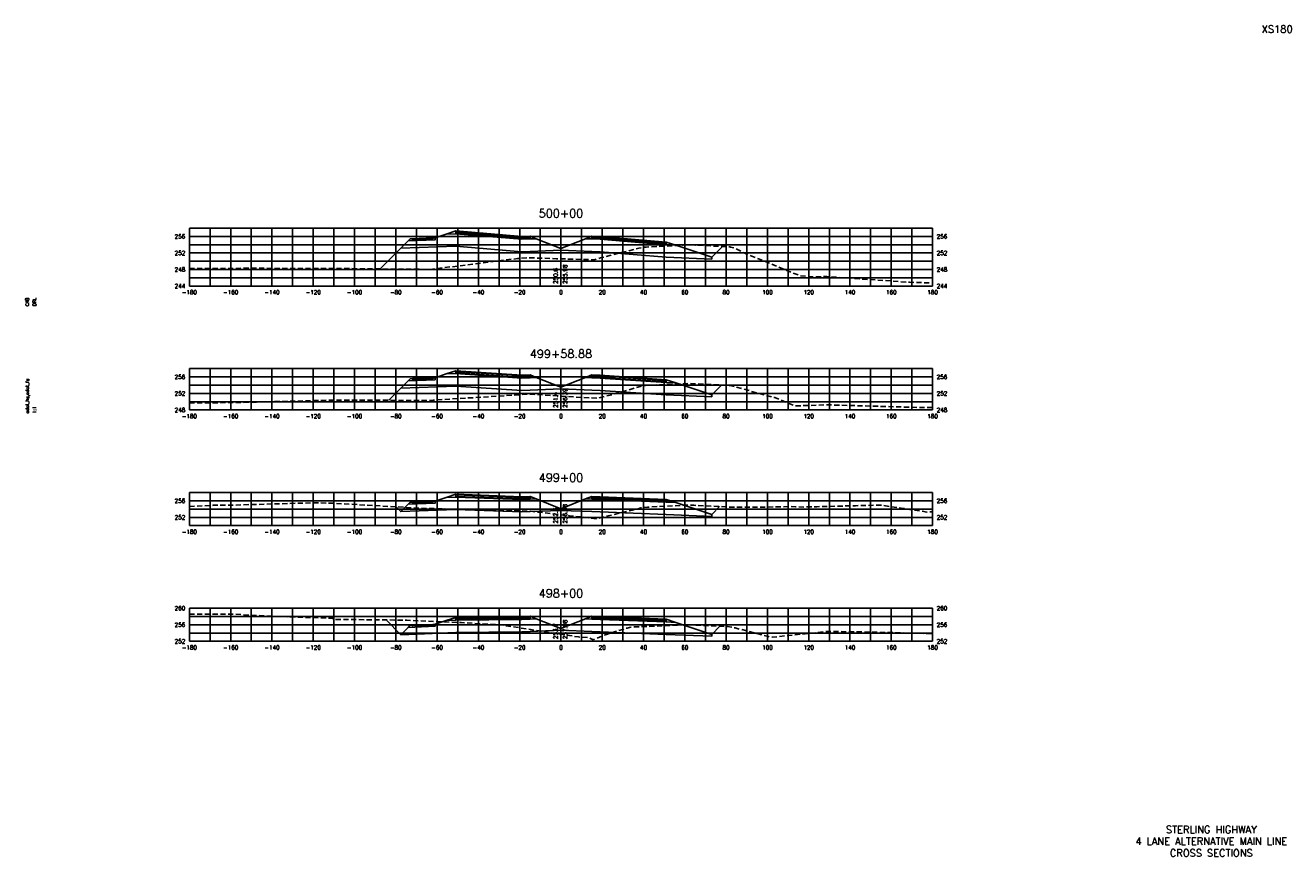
# Model space of a CAD drawing. Extents: x 37 to 9410, y 16 to 8218.
# Tile 72 of 110: x 8067 to 8680, y 1576 to 1978. Entities that reach past the tile are written whole.
import ezdxf
from ezdxf.enums import TextEntityAlignment as Align

# ---------------------------------------------------------------- set-up
doc = ezdxf.new("R2010")
doc.units = 0
doc.header["$LTSCALE"] = 20
doc.header["$MEASUREMENT"] = 0
doc.linetypes.add('HIDDEN_050%', pattern=[0.1875, 0.125, -0.0625])
for name, color, linetype in [('S-AT-TXT175', 6, 'Continuous'), ('S-AT-TXT80', 1, 'Continuous'), ('XDATUM', 3, 'Continuous'), ('XEG', 1, 'HIDDEN_050%'), ('XFG', 2, 'Continuous'), ('XGRID', 251, 'Continuous'), ('XGRIDT', 2, 'Continuous'), ('XREF-BORDER', 7, 'Continuous')]:
    doc.layers.add(name, color=color, linetype=linetype)
doc.styles.add('L100', font='simplex.shx', dxfattribs={"height": 2})
doc.styles.add('L175', font='ROMANSM.shx', dxfattribs={"height": 3.5})
doc.styles.add('L80', font='ROMANSM.shx', dxfattribs={"height": 1.6})

# ---------------------------------------------------------------- blocks, each defined once
blk = doc.blocks.new('03025_00_att1')
at = {"layer": 'S-AT-TXT175', "style": 'L175'}
for tag, p in [('NUM', (32.402, 20.822)), ('LINE1', (30.64, 1.444)), ('LINE2', (30.64, 1.161)), ('LINE3', (30.64, 0.877))]:
    blk.add_attdef(tag, text='', height=0.175, dxfattribs=at).set_placement(p, align=Align.CENTER)
at = {"layer": 'S-AT-TXT80', "style": 'L80'}
for tag, p in [('DESIGNED', (2.094, 14.201)), ('CHECKED', (2.265, 14.201)), ('DRAFTED', (2.436, 14.201)), ('PSCALE', (2.265, 11.605)), ('PCTB', (2.094, 11.605)), ('PVIEW', (2.436, 11.605))]:
    blk.add_attdef(tag, p, '', height=0.08, rotation=90, dxfattribs=at)

msp = doc.modelspace()

# ---------------------------------------------------------------- linework, layer by layer
at = {"layer": 'XDATUM', "flags": 128}
for points in [[(8238.49, 1860.28), (8248.46, 1870.25), (8275.05, 1871.31), (8307.05, 1868.62), (8311.05, 1868.78), (8326.05, 1869.38), (8341.05, 1868.78), (8345.05, 1868.62), (8377.05, 1865.94), (8399.05, 1865.06), (8399.05, 1865.94), (8404.26, 1871.15)], [(8242.59, 1796.66), (8248.46, 1802.53), (8275.05, 1803.59), (8307.05, 1801.45), (8311.05, 1801.61), (8326.05, 1802.21), (8341.05, 1801.61), (8345.05, 1801.45), (8377.05, 1799.3), (8399.05, 1798.42), (8399.05, 1799.31), (8403.77, 1804.03)], [(8246.15, 1745.08), (8248.46, 1742.77), (8275.05, 1743.83), (8307.05, 1742.62), (8311.05, 1742.78), (8326.05, 1743.38), (8341.05, 1742.78), (8345.05, 1742.62), (8377.05, 1741.34), (8399.05, 1740.46), (8399.05, 1741.35), (8402.92, 1745.22)], [(8241.31, 1690.33), (8248.46, 1683.17), (8275.05, 1684.24), (8307.05, 1684.62), (8311.05, 1684.78), (8326.05, 1685.38), (8341.05, 1684.78), (8345.05, 1684.62), (8377.05, 1683.34), (8399.05, 1682.46), (8399.05, 1683.35), (8402.98, 1687.28)]]:
    msp.add_lwpolyline(points, dxfattribs=at)
at = {"layer": 'XEG', "flags": 128}
for points in [[(8146.05, 1860.45), (8162.58, 1860.47), (8166.74, 1860.49), (8170.99, 1860.6), (8214.74, 1860.48), (8219.54, 1860.47), (8262.75, 1860.03), (8305, 1865.3), (8310.76, 1865.66), (8323.96, 1865.21), (8326.05, 1865.15), (8342.03, 1864.7), (8345.21, 1865.64), (8363.71, 1870.32), (8366.66, 1870.81), (8367.25, 1870.84), (8385.31, 1871.78), (8388.34, 1871.97), (8391.07, 1871.83), (8407.82, 1870.97), (8408.17, 1870.87), (8410.33, 1870.29), (8414.21, 1868.27), (8425.48, 1863.66), (8441.94, 1856.92), (8448.01, 1856.42), (8454.78, 1856.57), (8494.89, 1853.8), (8502.78, 1853.59), (8506.05, 1853.65)], [(8146.05, 1795.46), (8167.04, 1795.55), (8213.82, 1796.71), (8215.04, 1796.71), (8261.97, 1796.62), (8263.05, 1796.61), (8264.12, 1796.74), (8311.05, 1799.65), (8311.91, 1799.62), (8326.05, 1798.73), (8343.69, 1797.61), (8349.89, 1799.18), (8364.47, 1803.34), (8367.01, 1803.81), (8368.05, 1803.98), (8382.06, 1804.48), (8388.28, 1804.8), (8394.08, 1804.51), (8407.89, 1803.83), (8409.37, 1803.46), (8410.15, 1803.25), (8429.6, 1797.95), (8439.38, 1793.94), (8454.89, 1794.49), (8455.06, 1794.49), (8455.56, 1794.45), (8503.07, 1793.1), (8506.05, 1793.16)], [(8146.05, 1745.26), (8157.74, 1745.82), (8167.22, 1745.92), (8205.6, 1747.04), (8215.22, 1746.85), (8253.46, 1744.66), (8263.23, 1744.24), (8301.32, 1743.3), (8311.23, 1742.96), (8326.05, 1741.26), (8330.07, 1740.8), (8343.09, 1739.36), (8359.82, 1743.32), (8363.49, 1744.19), (8364.75, 1744.55), (8364.98, 1744.6), (8368.04, 1744.96), (8386.59, 1745.89), (8387.96, 1745.94), (8390.35, 1745.83), (8407.4, 1745), (8411.16, 1744.99), (8424.23, 1744.97), (8433.9, 1745.12), (8436.72, 1745.36), (8436.86, 1745.34), (8437.17, 1745.29), (8439.71, 1745.09), (8443.8, 1744.98), (8450.04, 1745.15), (8468.75, 1745.64), (8479.62, 1745.92), (8480.81, 1745.91), (8490.87, 1744.45), (8503.24, 1742.58), (8506.05, 1742.62)], [(8146.05, 1693.15), (8167.52, 1693.13), (8181.06, 1692.36), (8187.6, 1692.03), (8215.52, 1691.17), (8215.76, 1690.62), (8233.29, 1690.42), (8233.67, 1690.41), (8251.39, 1690.21), (8277.77, 1689.03), (8296.71, 1687.95), (8326.05, 1683.41), (8334.62, 1682.08), (8339.27, 1681.83), (8341.7, 1680.75), (8348.1, 1683.34), (8358.05, 1686.42), (8359.28, 1686.61), (8359.97, 1686.9), (8367.48, 1687.19), (8367.75, 1687.12), (8384.7, 1687.98), (8386.99, 1688.06), (8388.79, 1687.96), (8406.75, 1687.1), (8410.04, 1686.54), (8410.45, 1686.45), (8426.41, 1682.32), (8428.29, 1681.91), (8435.24, 1682.72), (8455.54, 1684.78), (8469.96, 1684.56), (8503.55, 1683.78), (8506.05, 1683.82)]]:
    msp.add_lwpolyline(points, dxfattribs=at)
at = {"layer": 'XFG', "flags": 128}
for points in [[(8326.05, 1870.12), (8314.1, 1874.91), (8311.05, 1874.78), (8307.05, 1874.62), (8275.05, 1877.31), (8270.48, 1877.13), (8265.05, 1875.32), (8265.05, 1874.32), (8252.01, 1873.8), (8248.46, 1870.25), (8275.05, 1871.31), (8307.05, 1868.62), (8311.05, 1868.78), (8326.05, 1869.38), (8326.05, 1870.12)], [(8311.05, 1875.12), (8307.05, 1874.96), (8275.05, 1877.65), (8275.05, 1878.65), (8270.48, 1877.13), (8275.05, 1877.31), (8307.05, 1874.62), (8311.05, 1874.78), (8314.1, 1874.91), (8311.05, 1876.12), (8311.05, 1875.12)], [(8311.05, 1876.12), (8307.05, 1875.96), (8275.05, 1878.65), (8275.05, 1878.31), (8307.05, 1875.62), (8311.05, 1875.78), (8311.05, 1876.12)], [(8311.05, 1875.78), (8307.05, 1875.62), (8275.05, 1878.31), (8275.05, 1877.65), (8307.05, 1874.96), (8311.05, 1875.12), (8311.05, 1875.78)], [(8341.05, 1876.12), (8338, 1874.91), (8341.05, 1874.78), (8345.05, 1874.62), (8377.05, 1871.94), (8381.62, 1871.75), (8377.05, 1873.28), (8377.05, 1872.28), (8345.05, 1874.96), (8341.05, 1875.12), (8341.05, 1876.12)], [(8341.05, 1876.12), (8341.05, 1875.78), (8345.05, 1875.62), (8377.05, 1872.94), (8377.05, 1873.28), (8345.05, 1875.96), (8341.05, 1876.12)], [(8341.05, 1875.78), (8341.05, 1875.12), (8345.05, 1874.96), (8377.05, 1872.28), (8377.05, 1872.94), (8345.05, 1875.62), (8341.05, 1875.78)], [(8248.46, 1870.25), (8248.46, 1870.25), (8238.49, 1860.28)], [(8265.05, 1875.32), (8264.05, 1875.28), (8264.05, 1874.94), (8254.05, 1874.54), (8254.05, 1874.88), (8253.05, 1874.84), (8252.01, 1873.8), (8265.05, 1874.32), (8265.05, 1875.32)], [(8264.05, 1875.28), (8254.05, 1874.88), (8254.05, 1874.54), (8264.05, 1874.94), (8264.05, 1875.28)], [(8326.05, 1870.12), (8338, 1874.91), (8341.05, 1874.78), (8345.05, 1874.62), (8377.05, 1871.94), (8381.62, 1871.75), (8399.05, 1865.94), (8399.05, 1865.06), (8377.05, 1865.94), (8345.05, 1868.62), (8341.05, 1868.78), (8326.05, 1869.38)], [(8399.05, 1865.94), (8399.05, 1865.94), (8404.26, 1871.15)], [(8326.05, 1802.95), (8314.1, 1807.73), (8311.05, 1807.61), (8307.05, 1807.45), (8275.05, 1809.59), (8270.48, 1809.41), (8265.05, 1807.6), (8265.05, 1806.6), (8252.01, 1806.08), (8248.46, 1802.53), (8275.05, 1803.59), (8307.05, 1801.45), (8311.05, 1801.61), (8326.05, 1802.21), (8326.05, 1802.95)], [(8311.05, 1807.95), (8307.05, 1807.79), (8275.05, 1809.93), (8275.05, 1810.93), (8270.48, 1809.41), (8275.05, 1809.59), (8307.05, 1807.45), (8311.05, 1807.61), (8314.1, 1807.73), (8311.05, 1808.95), (8311.05, 1807.95)], [(8311.05, 1808.95), (8307.05, 1808.79), (8275.05, 1810.93), (8275.05, 1810.59), (8307.05, 1808.45), (8311.05, 1808.61), (8311.05, 1808.95)], [(8311.05, 1808.61), (8307.05, 1808.45), (8275.05, 1810.59), (8275.05, 1809.93), (8307.05, 1807.79), (8311.05, 1807.95), (8311.05, 1808.61)], [(8341.05, 1808.95), (8338, 1807.73), (8341.05, 1807.61), (8345.05, 1807.45), (8377.05, 1805.3), (8381.62, 1805.12), (8377.05, 1806.64), (8377.05, 1805.64), (8345.05, 1807.79), (8341.05, 1807.95), (8341.05, 1808.95)], [(8341.05, 1808.95), (8341.05, 1808.61), (8345.05, 1808.45), (8377.05, 1806.3), (8377.05, 1806.64), (8345.05, 1808.79), (8341.05, 1808.95)], [(8341.05, 1808.61), (8341.05, 1807.95), (8345.05, 1807.79), (8377.05, 1805.64), (8377.05, 1806.3), (8345.05, 1808.45), (8341.05, 1808.61)], [(8248.46, 1802.53), (8248.46, 1802.53), (8242.59, 1796.66)], [(8265.05, 1807.6), (8264.05, 1807.56), (8264.05, 1807.22), (8254.05, 1806.82), (8254.05, 1807.16), (8253.05, 1807.12), (8252.01, 1806.08), (8265.05, 1806.6), (8265.05, 1807.6)], [(8264.05, 1807.56), (8254.05, 1807.16), (8254.05, 1806.82), (8264.05, 1807.22), (8264.05, 1807.56)], [(8326.05, 1802.95), (8338, 1807.73), (8341.05, 1807.61), (8345.05, 1807.45), (8377.05, 1805.3), (8381.62, 1805.12), (8399.05, 1799.31), (8399.05, 1798.42), (8377.05, 1799.3), (8345.05, 1801.45), (8341.05, 1801.61), (8326.05, 1802.21)], [(8399.05, 1799.31), (8399.05, 1799.31), (8403.77, 1804.03)], [(8326.05, 1744.12), (8314.1, 1748.91), (8311.05, 1748.78), (8307.05, 1748.62), (8275.05, 1749.83), (8270.48, 1749.65), (8265.05, 1747.84), (8265.05, 1746.84), (8252.01, 1746.32), (8248.46, 1742.77), (8275.05, 1743.83), (8307.05, 1742.62), (8311.05, 1742.78), (8326.05, 1743.38), (8326.05, 1744.12)], [(8265.05, 1747.84), (8264.05, 1747.8), (8264.05, 1747.46), (8254.05, 1747.06), (8254.05, 1747.4), (8253.05, 1747.36), (8252.01, 1746.32), (8265.05, 1746.84), (8265.05, 1747.84)], [(8264.05, 1747.8), (8254.05, 1747.4), (8254.05, 1747.06), (8264.05, 1747.46), (8264.05, 1747.8)], [(8311.05, 1749.12), (8307.05, 1748.96), (8275.05, 1750.17), (8275.05, 1751.17), (8270.48, 1749.65), (8275.05, 1749.83), (8307.05, 1748.62), (8311.05, 1748.78), (8314.1, 1748.91), (8311.05, 1750.12), (8311.05, 1749.12)], [(8311.05, 1750.12), (8307.05, 1749.96), (8275.05, 1751.17), (8275.05, 1750.83), (8307.05, 1749.62), (8311.05, 1749.78), (8311.05, 1750.12)], [(8311.05, 1749.78), (8307.05, 1749.62), (8275.05, 1750.83), (8275.05, 1750.17), (8307.05, 1748.96), (8311.05, 1749.12), (8311.05, 1749.78)], [(8326.05, 1744.12), (8338, 1748.91), (8341.05, 1748.78), (8345.05, 1748.62), (8377.05, 1747.34), (8381.62, 1747.16), (8399.05, 1741.35), (8399.05, 1740.46), (8377.05, 1741.34), (8345.05, 1742.62), (8341.05, 1742.78), (8326.05, 1743.38)], [(8341.05, 1750.12), (8338, 1748.91), (8341.05, 1748.78), (8345.05, 1748.62), (8377.05, 1747.34), (8381.62, 1747.16), (8377.05, 1748.68), (8377.05, 1747.68), (8345.05, 1748.96), (8341.05, 1749.12), (8341.05, 1750.12)], [(8341.05, 1750.12), (8341.05, 1749.78), (8345.05, 1749.62), (8377.05, 1748.34), (8377.05, 1748.68), (8345.05, 1749.96), (8341.05, 1750.12)], [(8341.05, 1749.78), (8341.05, 1749.12), (8345.05, 1748.96), (8377.05, 1747.68), (8377.05, 1748.34), (8345.05, 1749.62), (8341.05, 1749.78)], [(8248.46, 1742.77), (8248.46, 1742.77), (8246.15, 1745.08)], [(8399.05, 1741.35), (8399.05, 1741.35), (8402.92, 1745.22)], [(8311.05, 1691.12), (8307.05, 1690.96), (8275.05, 1690.58), (8275.05, 1691.58), (8270.48, 1690.06), (8275.05, 1690.24), (8307.05, 1690.62), (8311.05, 1690.78), (8314.1, 1690.91), (8311.05, 1692.12), (8311.05, 1691.12)], [(8311.05, 1692.12), (8307.05, 1691.96), (8275.05, 1691.58), (8275.05, 1691.24), (8307.05, 1691.62), (8311.05, 1691.78), (8311.05, 1692.12)], [(8311.05, 1691.78), (8307.05, 1691.62), (8275.05, 1691.24), (8275.05, 1690.58), (8307.05, 1690.96), (8311.05, 1691.12), (8311.05, 1691.78)], [(8341.05, 1692.12), (8338, 1690.91), (8341.05, 1690.78), (8345.05, 1690.62), (8377.05, 1689.34), (8381.62, 1689.16), (8377.05, 1690.68), (8377.05, 1689.68), (8345.05, 1690.96), (8341.05, 1691.12), (8341.05, 1692.12)], [(8341.05, 1692.12), (8341.05, 1691.78), (8345.05, 1691.62), (8377.05, 1690.34), (8377.05, 1690.68), (8345.05, 1691.96), (8341.05, 1692.12)], [(8341.05, 1691.78), (8341.05, 1691.12), (8345.05, 1690.96), (8377.05, 1689.68), (8377.05, 1690.34), (8345.05, 1691.62), (8341.05, 1691.78)], [(8248.46, 1683.17), (8248.46, 1683.17), (8241.31, 1690.33)], [(8326.05, 1686.12), (8314.1, 1690.91), (8311.05, 1690.78), (8307.05, 1690.62), (8275.05, 1690.24), (8270.48, 1690.06), (8265.05, 1688.24), (8265.05, 1687.24), (8252.01, 1686.72), (8248.46, 1683.17), (8275.05, 1684.24), (8307.05, 1684.62), (8311.05, 1684.78), (8326.05, 1685.38), (8326.05, 1686.12)], [(8265.05, 1688.24), (8264.05, 1688.2), (8264.05, 1687.86), (8254.05, 1687.46), (8254.05, 1687.8), (8253.05, 1687.76), (8252.01, 1686.72), (8265.05, 1687.24), (8265.05, 1688.24)], [(8264.05, 1688.2), (8254.05, 1687.8), (8254.05, 1687.46), (8264.05, 1687.86), (8264.05, 1688.2)], [(8326.05, 1686.12), (8338, 1690.91), (8341.05, 1690.78), (8345.05, 1690.62), (8377.05, 1689.34), (8381.62, 1689.16), (8399.05, 1683.35), (8399.05, 1682.46), (8377.05, 1683.34), (8345.05, 1684.62), (8341.05, 1684.78), (8326.05, 1685.38)], [(8399.05, 1683.35), (8399.05, 1683.35), (8402.98, 1687.28)]]:
    msp.add_lwpolyline(points, dxfattribs=at)
at = {"layer": 'XGRID'}
for p, q in [((8146.05, 1852), (8146.05, 1880)), ((8146.05, 1880), (8506.05, 1880)), ((8146.05, 1876), (8506.05, 1876)), ((8156.05, 1852), (8156.05, 1880)), ((8166.05, 1852), (8166.05, 1880)), ((8176.05, 1852), (8176.05, 1880)), ((8186.05, 1852), (8186.05, 1880)), ((8196.05, 1852), (8196.05, 1880)), ((8206.05, 1852), (8206.05, 1880)), ((8216.05, 1852), (8216.05, 1880)), ((8226.05, 1852), (8226.05, 1880)), ((8236.05, 1852), (8236.05, 1880)), ((8246.05, 1852), (8246.05, 1880)), ((8256.05, 1852), (8256.05, 1880)), ((8266.05, 1852), (8266.05, 1880)), ((8276.05, 1852), (8276.05, 1880)), ((8286.05, 1852), (8286.05, 1880)), ((8296.05, 1852), (8296.05, 1880)), ((8306.05, 1852), (8306.05, 1880)), ((8316.05, 1852), (8316.05, 1880)), ((8326.05, 1852), (8326.05, 1880)), ((8336.05, 1852), (8336.05, 1880)), ((8346.05, 1852), (8346.05, 1880)), ((8356.05, 1852), (8356.05, 1880)), ((8366.05, 1852), (8366.05, 1880)), ((8376.05, 1852), (8376.05, 1880)), ((8386.05, 1852), (8386.05, 1880)), ((8396.05, 1852), (8396.05, 1880)), ((8406.05, 1852), (8406.05, 1880)), ((8416.05, 1852), (8416.05, 1880)), ((8426.05, 1852), (8426.05, 1880)), ((8436.05, 1852), (8436.05, 1880)), ((8446.05, 1852), (8446.05, 1880)), ((8456.05, 1852), (8456.05, 1880)), ((8466.05, 1852), (8466.05, 1880)), ((8476.05, 1852), (8476.05, 1880)), ((8486.05, 1852), (8486.05, 1880)), ((8496.05, 1852), (8496.05, 1880)), ((8506.05, 1852), (8506.05, 1880)), ((8146.05, 1872), (8506.05, 1872)), ((8146.05, 1868), (8506.05, 1868)), ((8146.05, 1864), (8506.05, 1864)), ((8146.05, 1860), (8506.05, 1860)), ((8146.05, 1856), (8506.05, 1856)), ((8146.05, 1852), (8506.05, 1852)), ((8146.05, 1792), (8146.05, 1812)), ((8146.05, 1812), (8506.05, 1812)), ((8156.05, 1792), (8156.05, 1812)), ((8166.05, 1792), (8166.05, 1812)), ((8176.05, 1792), (8176.05, 1812)), ((8186.05, 1792), (8186.05, 1812)), ((8196.05, 1792), (8196.05, 1812)), ((8206.05, 1792), (8206.05, 1812)), ((8216.05, 1792), (8216.05, 1812)), ((8226.05, 1792), (8226.05, 1812)), ((8236.05, 1792), (8236.05, 1812)), ((8246.05, 1792), (8246.05, 1812)), ((8256.05, 1792), (8256.05, 1812)), ((8266.05, 1792), (8266.05, 1812)), ((8276.05, 1792), (8276.05, 1812)), ((8286.05, 1792), (8286.05, 1812)), ((8296.05, 1792), (8296.05, 1812)), ((8306.05, 1792), (8306.05, 1812)), ((8316.05, 1792), (8316.05, 1812)), ((8326.05, 1792), (8326.05, 1812)), ((8336.05, 1792), (8336.05, 1812)), ((8346.05, 1792), (8346.05, 1812)), ((8356.05, 1792), (8356.05, 1812)), ((8366.05, 1792), (8366.05, 1812)), ((8376.05, 1792), (8376.05, 1812)), ((8386.05, 1792), (8386.05, 1812)), ((8396.05, 1792), (8396.05, 1812)), ((8406.05, 1792), (8406.05, 1812)), ((8416.05, 1792), (8416.05, 1812)), ((8426.05, 1792), (8426.05, 1812)), ((8436.05, 1792), (8436.05, 1812)), ((8446.05, 1792), (8446.05, 1812)), ((8456.05, 1792), (8456.05, 1812)), ((8466.05, 1792), (8466.05, 1812)), ((8476.05, 1792), (8476.05, 1812)), ((8486.05, 1792), (8486.05, 1812)), ((8496.05, 1792), (8496.05, 1812)), ((8506.05, 1792), (8506.05, 1812)), ((8146.05, 1808), (8506.05, 1808)), ((8146.05, 1804), (8506.05, 1804)), ((8146.05, 1800), (8506.05, 1800)), ((8146.05, 1796), (8506.05, 1796)), ((8146.05, 1792), (8506.05, 1792)), ((8146.05, 1736), (8146.05, 1752)), ((8146.05, 1752), (8506.05, 1752)), ((8146.05, 1748), (8506.05, 1748)), ((8156.05, 1736), (8156.05, 1752)), ((8166.05, 1736), (8166.05, 1752)), ((8176.05, 1736), (8176.05, 1752)), ((8186.05, 1736), (8186.05, 1752)), ((8196.05, 1736), (8196.05, 1752)), ((8206.05, 1736), (8206.05, 1752)), ((8216.05, 1736), (8216.05, 1752)), ((8226.05, 1736), (8226.05, 1752)), ((8236.05, 1736), (8236.05, 1752)), ((8246.05, 1736), (8246.05, 1752)), ((8256.05, 1736), (8256.05, 1752)), ((8266.05, 1736), (8266.05, 1752)), ((8276.05, 1736), (8276.05, 1752)), ((8286.05, 1736), (8286.05, 1752)), ((8296.05, 1736), (8296.05, 1752)), ((8306.05, 1736), (8306.05, 1752)), ((8316.05, 1736), (8316.05, 1752)), ((8326.05, 1736), (8326.05, 1752)), ((8336.05, 1736), (8336.05, 1752)), ((8346.05, 1736), (8346.05, 1752)), ((8356.05, 1736), (8356.05, 1752)), ((8366.05, 1736), (8366.05, 1752)), ((8376.05, 1736), (8376.05, 1752)), ((8386.05, 1736), (8386.05, 1752)), ((8396.05, 1736), (8396.05, 1752)), ((8406.05, 1736), (8406.05, 1752)), ((8416.05, 1736), (8416.05, 1752)), ((8426.05, 1736), (8426.05, 1752)), ((8436.05, 1736), (8436.05, 1752)), ((8446.05, 1736), (8446.05, 1752)), ((8456.05, 1736), (8456.05, 1752)), ((8466.05, 1736), (8466.05, 1752)), ((8476.05, 1736), (8476.05, 1752)), ((8486.05, 1736), (8486.05, 1752)), ((8496.05, 1736), (8496.05, 1752)), ((8506.05, 1736), (8506.05, 1752)), ((8146.05, 1744), (8506.05, 1744)), ((8146.05, 1740), (8506.05, 1740)), ((8146.05, 1736), (8506.05, 1736)), ((8146.05, 1680), (8146.05, 1696)), ((8146.05, 1696), (8506.05, 1696)), ((8146.05, 1692), (8506.05, 1692)), ((8156.05, 1680), (8156.05, 1696)), ((8166.05, 1680), (8166.05, 1696)), ((8176.05, 1680), (8176.05, 1696)), ((8186.05, 1680), (8186.05, 1696)), ((8196.05, 1680), (8196.05, 1696)), ((8206.05, 1680), (8206.05, 1696)), ((8216.05, 1680), (8216.05, 1696)), ((8226.05, 1680), (8226.05, 1696)), ((8236.05, 1680), (8236.05, 1696)), ((8246.05, 1680), (8246.05, 1696)), ((8256.05, 1680), (8256.05, 1696)), ((8266.05, 1680), (8266.05, 1696)), ((8276.05, 1680), (8276.05, 1696)), ((8286.05, 1680), (8286.05, 1696)), ((8296.05, 1680), (8296.05, 1696)), ((8306.05, 1680), (8306.05, 1696)), ((8316.05, 1680), (8316.05, 1696)), ((8326.05, 1680), (8326.05, 1696)), ((8336.05, 1680), (8336.05, 1696)), ((8346.05, 1680), (8346.05, 1696)), ((8356.05, 1680), (8356.05, 1696)), ((8366.05, 1680), (8366.05, 1696)), ((8376.05, 1680), (8376.05, 1696)), ((8386.05, 1680), (8386.05, 1696)), ((8396.05, 1680), (8396.05, 1696)), ((8406.05, 1680), (8406.05, 1696)), ((8416.05, 1680), (8416.05, 1696)), ((8426.05, 1680), (8426.05, 1696)), ((8436.05, 1680), (8436.05, 1696)), ((8446.05, 1680), (8446.05, 1696)), ((8456.05, 1680), (8456.05, 1696)), ((8466.05, 1680), (8466.05, 1696)), ((8476.05, 1680), (8476.05, 1696)), ((8486.05, 1680), (8486.05, 1696)), ((8496.05, 1680), (8496.05, 1696)), ((8506.05, 1680), (8506.05, 1696)), ((8146.05, 1688), (8506.05, 1688)), ((8146.05, 1684), (8506.05, 1684)), ((8146.05, 1680), (8506.05, 1680))]:
    msp.add_line(p, q, dxfattribs=at)

# ---------------------------------------------------------------- block references
at = {"layer": 'XREF-BORDER'}
ref = msp.add_blockref('03025_00_att1', (8026.45, 1558.23), dxfattribs=dict(at, xscale=20, yscale=20, zscale=20))
ref.add_attrib('LINE1', 'STERLING HIGHWAY', dxfattribs={"layer": 'S-AT-TXT175', "height": 3.5, "style": 'L175'}).set_placement((8641.07, 1587.1), align=Align.CENTER)
ref.add_attrib('LINE2', '4 LANE ALTERNATIVE MAIN LINE', dxfattribs={"layer": 'S-AT-TXT175', "height": 3.5, "style": 'L175'}).set_placement((8641.07, 1581.44), align=Align.CENTER)
ref.add_attrib('LINE3', 'CROSS SECTIONS', dxfattribs={"layer": 'S-AT-TXT175', "height": 3.5, "style": 'L175'}).set_placement((8641.07, 1575.77), align=Align.CENTER)
ref.add_attrib('NUM', 'XS180', dxfattribs={"layer": 'S-AT-TXT175', "height": 3.5, "style": 'L175'}).set_placement((8673, 1974.66), align=Align.CENTER)
ref.add_attrib('DESIGNED', 'CAB', (8068.34, 1842.25), dxfattribs={"layer": 'S-AT-TXT80', "height": 1.6, "rotation": 90, "style": 'L80'})
ref.add_attrib('CHECKED', 'DRL', (8071.75, 1842.25), dxfattribs={"layer": 'S-AT-TXT80', "height": 1.6, "rotation": 90, "style": 'L80'})
ref.add_attrib('PCTB', 'adot_hs,adot_fs', (8068.34, 1790.32), dxfattribs={"layer": 'S-AT-TXT80', "height": 1.6, "rotation": 90, "style": 'L80'})
ref.add_attrib('PSCALE', '1:1', (8071.75, 1790.32), dxfattribs={"layer": 'S-AT-TXT80', "height": 1.6, "rotation": 90, "style": 'L80'})

# ---------------------------------------------------------------- texts
at = {"layer": 'XGRIDT', "style": 'L100'}
for s, p in [('500+00', (8326.05, 1884)), ('499+58.88', (8326.05, 1816)), ('499+00', (8326.05, 1756)), ('498+00', (8326.05, 1700))]:
    msp.add_text(s, height=4, dxfattribs=at).set_placement(p, align=Align.BOTTOM_CENTER)
for s, p in [('256', (8144.05, 1876)), ('252', (8144.05, 1868)), ('248', (8144.05, 1860)), ('244', (8144.05, 1852)), ('256', (8144.05, 1808)), ('252', (8144.05, 1800)), ('248', (8144.05, 1792)), ('256', (8144.05, 1748)), ('252', (8144.05, 1740)), ('260', (8144.05, 1696)), ('256', (8144.05, 1688)), ('252', (8144.05, 1680))]:
    msp.add_text(s, height=2, dxfattribs=at).set_placement(p, align=Align.MIDDLE_RIGHT)
for s, p in [('256', (8508.05, 1876)), ('252', (8508.05, 1868)), ('248', (8508.05, 1860)), ('244', (8508.05, 1852)), ('256', (8508.05, 1808)), ('252', (8508.05, 1800)), ('248', (8508.05, 1792)), ('256', (8508.05, 1748)), ('252', (8508.05, 1740)), ('260', (8508.05, 1696)), ('256', (8508.05, 1688)), ('252', (8508.05, 1680))]:
    msp.add_text(s, height=2, dxfattribs=at).set_placement(p, align=Align.MIDDLE_LEFT)
for s, p in [('250.6', (8325.05, 1853)), ('251.4', (8325.05, 1793)), ('252.6', (8325.05, 1737)), ('253.7', (8325.05, 1681))]:
    msp.add_text(s, height=2, rotation=90, dxfattribs=at).set_placement(p, align=Align.BOTTOM_LEFT)
for s, p in [('255.98', (8327.05, 1853)), ('256.39', (8327.05, 1793)), ('256.98', (8327.05, 1737)), ('257.98', (8327.05, 1681))]:
    msp.add_text(s, height=2, rotation=90, dxfattribs=at).set_placement(p, align=Align.TOP_LEFT)
for s, p in [('-180', (8146.05, 1850)), ('-160', (8166.05, 1850)), ('-140', (8186.05, 1850)), ('-120', (8206.05, 1850)), ('-100', (8226.05, 1850)), ('-80', (8246.05, 1850)), ('-60', (8266.05, 1850)), ('-40', (8286.05, 1850)), ('-20', (8306.05, 1850)), ('0', (8326.05, 1850)), ('20', (8346.05, 1850)), ('40', (8366.05, 1850)), ('60', (8386.05, 1850)), ('80', (8406.05, 1850)), ('100', (8426.05, 1850)), ('120', (8446.05, 1850)), ('140', (8466.05, 1850)), ('160', (8486.05, 1850)), ('180', (8506.05, 1850)), ('-180', (8146.05, 1790)), ('-160', (8166.05, 1790)), ('-140', (8186.05, 1790)), ('-120', (8206.05, 1790)), ('-100', (8226.05, 1790)), ('-80', (8246.05, 1790)), ('-60', (8266.05, 1790)), ('-40', (8286.05, 1790)), ('-20', (8306.05, 1790)), ('0', (8326.05, 1790)), ('20', (8346.05, 1790)), ('40', (8366.05, 1790)), ('60', (8386.05, 1790)), ('80', (8406.05, 1790)), ('100', (8426.05, 1790)), ('120', (8446.05, 1790)), ('140', (8466.05, 1790)), ('160', (8486.05, 1790)), ('180', (8506.05, 1790)), ('-180', (8146.05, 1734)), ('-160', (8166.05, 1734)), ('-140', (8186.05, 1734)), ('-120', (8206.05, 1734)), ('-100', (8226.05, 1734)), ('-80', (8246.05, 1734)), ('-60', (8266.05, 1734)), ('-40', (8286.05, 1734)), ('-20', (8306.05, 1734)), ('0', (8326.05, 1734)), ('20', (8346.05, 1734)), ('40', (8366.05, 1734)), ('60', (8386.05, 1734)), ('80', (8406.05, 1734)), ('100', (8426.05, 1734)), ('120', (8446.05, 1734)), ('140', (8466.05, 1734)), ('160', (8486.05, 1734)), ('180', (8506.05, 1734)), ('-180', (8146.05, 1678)), ('-160', (8166.05, 1678)), ('-140', (8186.05, 1678)), ('-120', (8206.05, 1678)), ('-100', (8226.05, 1678)), ('-80', (8246.05, 1678)), ('-60', (8266.05, 1678)), ('-40', (8286.05, 1678)), ('-20', (8306.05, 1678)), ('0', (8326.05, 1678)), ('20', (8346.05, 1678)), ('40', (8366.05, 1678)), ('60', (8386.05, 1678)), ('80', (8406.05, 1678)), ('100', (8426.05, 1678)), ('120', (8446.05, 1678)), ('140', (8466.05, 1678)), ('160', (8486.05, 1678)), ('180', (8506.05, 1678))]:
    msp.add_text(s, height=2, dxfattribs=at).set_placement(p, align=Align.TOP_CENTER)

doc.saveas('drawing.dxf')
